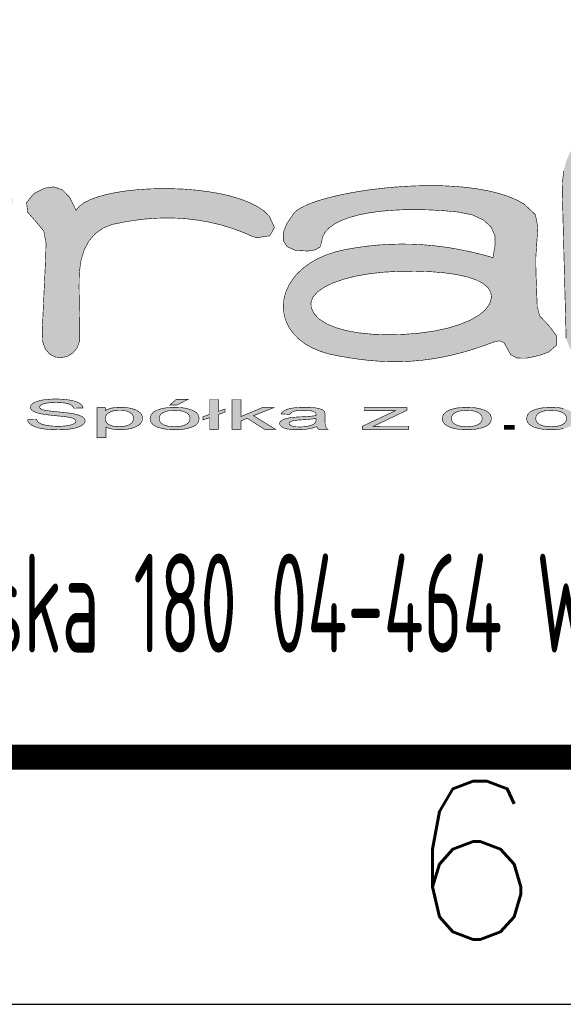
# Model space of a CAD drawing. Header units: millimetres. Extents: x 472 to 1299, y 510 to 798.
# Tile 53 of 69: x 1134 to 1145, y 511 to 531. Entities that reach past the tile are written whole.
import ezdxf
from ezdxf.enums import TextEntityAlignment as Align

# ---------------------------------------------------------------- set-up
doc = ezdxf.new("R2010")
doc.units = ezdxf.units.MM
doc.header["$LTSCALE"] = 4
for name, color, linetype in [('LOGO', 152, 'Continuous'), ('Ramka', 7, 'Continuous'), ('WARSTWA_1', 7, 'Continuous')]:
    doc.layers.add(name, color=color, linetype=linetype)
doc.styles.add('ADESK1', font='romans', dxfattribs={"bigfont": 'bigfont'})
doc.styles.add('ROMAND', font='romand')
doc.styles.get("Standard").update_dxf_attribs({"font": 'ISOCP.SHX'})

# ---------------------------------------------------------------- blocks, each defined once
blk = doc.blocks.new('LOGO')
at = {"layer": 'LOGO'}
h = blk.add_hatch(color=7, dxfattribs=at)
h.paths.add_polyline_path([(10.22, 5.846), (10.022, 5.995), (9.812, 6.126), (9.591, 6.239), (9.36, 6.336), (9.12, 6.416), (8.871, 6.479), (8.614, 6.526), (8.351, 6.556), (8.08, 6.569), (7.805, 6.567), (7.525, 6.548), (7.24, 6.513), (6.953, 6.463), (6.663, 6.397), (6.372, 6.315), (6.143, 6.233), (5.93, 6.134), (5.735, 6.021), (5.556, 5.894), (5.394, 5.755), (5.249, 5.606), (5.121, 5.447), (5.01, 5.28), (4.917, 5.107), (4.842, 4.929), (4.784, 4.747), (4.743, 4.563), (4.721, 4.378), (4.716, 4.193), (4.73, 4.01), (4.762, 3.831), (4.812, 3.656), (4.88, 3.487), (4.967, 3.325), (5.073, 3.173), (5.197, 3.03), (5.34, 2.899), (5.502, 2.781), (5.684, 2.678), (5.884, 2.59), (6.104, 2.519), (6.344, 2.467), (6.629, 2.42), (6.913, 2.384), (7.195, 2.361), (7.477, 2.35), (7.757, 2.352), (8.035, 2.367), (8.312, 2.397), (8.588, 2.44), (8.861, 2.499), (9.134, 2.574), (9.404, 2.664), (9.673, 2.771), (9.94, 2.894), (10.206, 3.035), (10.206, 1.984), (10.154, 1.599), (10.005, 1.343), (9.769, 1.205), (9.453, 1.175), (6.074, 1.147), (5.802, 1.111), (5.603, 1.018), (5.479, 0.888), (5.431, 0.738), (5.463, 0.588), (5.574, 0.456), (5.768, 0.362), (6.045, 0.323), (9.212, 0.323), (9.52, 0.348), (9.807, 0.398), (10.069, 0.475), (10.304, 0.58), (10.509, 0.714), (10.681, 0.879), (10.818, 1.075), (10.916, 1.305), (10.973, 1.57), (10.986, 1.871), (10.986, 5.321), (11.021, 5.53), (11.112, 5.721), (11.27, 5.889), (11.425, 6.043), (11.458, 6.218), (11.37, 6.414), (11.192, 6.645), (11.017, 6.759), (10.847, 6.765), (10.681, 6.669), (10.521, 6.479), (10.367, 6.202)])
h.paths.add_polyline_path([(9.857, 4.879), (9.989, 4.711), (10.069, 4.545), (10.094, 4.385), (10.06, 4.214), (9.968, 4.046), (9.82, 3.885), (9.62, 3.734), (9.369, 3.594), (9.07, 3.471), (8.725, 3.366), (8.335, 3.282), (7.905, 3.223), (7.543, 3.202), (7.199, 3.213), (6.876, 3.254), (6.58, 3.322), (6.313, 3.414), (6.079, 3.528), (5.884, 3.661), (5.731, 3.812), (5.624, 3.976), (5.567, 4.153), (5.564, 4.339), (5.617, 4.544), (5.718, 4.739), (5.862, 4.922), (6.048, 5.09), (6.272, 5.239), (6.531, 5.368), (6.822, 5.473), (7.142, 5.551), (7.489, 5.6), (7.858, 5.617), (8.229, 5.597), (8.578, 5.539), (8.902, 5.449), (9.196, 5.332), (9.456, 5.195), (9.678, 5.042)], flags=16)
h.paths.add_polyline_path([(13.289, 6.138), (13.168, 6.047), (13.09, 5.948), (12.93, 6.277), (12.74, 6.476), (12.52, 6.554), (12.275, 6.52), (12.004, 6.382), (11.812, 6.15), (11.841, 5.898), (12.04, 5.671), (12.255, 5.413), (12.315, 5.107), (12.304, 4.707), (12.216, 2.82), (12.226, 2.559), (12.295, 2.364), (12.409, 2.23), (12.552, 2.156), (12.709, 2.138), (12.866, 2.173), (13.007, 2.258), (13.117, 2.39), (13.182, 2.567), (13.187, 2.784), (13.169, 3.972), (13.174, 4.332), (13.218, 4.65), (13.301, 4.925), (13.424, 5.156), (13.586, 5.344), (13.789, 5.487), (14.034, 5.585), (14.306, 5.64), (14.581, 5.686), (14.857, 5.72), (15.136, 5.742), (15.416, 5.751), (15.698, 5.745), (15.982, 5.725), (16.268, 5.689), (16.555, 5.637), (16.845, 5.567), (17.136, 5.478), (17.428, 5.369), (17.529, 5.324), (17.63, 5.279), (17.757, 5.239), (18.096, 5.289), (18.217, 5.502), (18.084, 5.797), (17.946, 5.929), (17.773, 6.047), (17.567, 6.15), (17.334, 6.24), (17.077, 6.316), (16.801, 6.38), (16.509, 6.43), (16.206, 6.468), (15.895, 6.494), (15.581, 6.507), (15.268, 6.509), (14.96, 6.5), (14.662, 6.479), (14.376, 6.448), (14.108, 6.406), (13.861, 6.353), (13.639, 6.291), (13.447, 6.219)])
h.paths.add_polyline_path([(20.924, 5.919), (21.228, 5.947), (21.55, 5.963), (21.887, 5.967), (22.238, 5.958), (22.6, 5.937), (22.97, 5.903), (23.33, 5.829), (23.614, 5.699), (23.812, 5.518), (23.915, 5.291), (23.915, 5.023), (23.894, 4.916), (23.877, 4.818), (23.865, 4.725), (23.556, 4.81), (23.251, 4.883), (22.948, 4.944), (22.649, 4.994), (22.352, 5.031), (22.058, 5.057), (21.767, 5.072), (21.478, 5.075), (21.192, 5.068), (20.909, 5.051), (20.628, 5.023), (20.35, 4.985), (20.074, 4.938), (19.805, 4.877), (19.56, 4.797), (19.338, 4.699), (19.141, 4.587), (18.968, 4.461), (18.819, 4.323), (18.695, 4.177), (18.596, 4.022), (18.521, 3.863), (18.471, 3.699), (18.447, 3.534), (18.448, 3.37), (18.475, 3.208), (18.528, 3.05), (18.606, 2.899), (18.711, 2.756), (18.842, 2.623), (19, 2.502), (19.184, 2.395), (19.395, 2.305), (19.633, 2.232), (19.908, 2.177), (20.178, 2.13), (20.445, 2.092), (20.708, 2.063), (20.97, 2.044), (21.229, 2.035), (21.488, 2.036), (21.747, 2.047), (22.007, 2.069), (22.268, 2.103), (22.531, 2.147), (22.798, 2.204), (23.068, 2.272), (23.342, 2.353), (23.622, 2.446), (23.907, 2.552), (24.043, 2.575), (24.149, 2.525), (24.221, 2.394), (24.319, 2.218), (24.483, 2.127), (24.717, 2.126), (24.915, 2.162), (25.109, 2.213), (25.299, 2.282), (25.498, 2.455), (25.502, 2.71), (25.299, 2.978), (25.072, 3.214), (25.006, 3.457), (24.995, 3.745), (24.985, 4.032), (24.972, 4.366), (24.97, 4.73), (24.995, 5.108), (25.024, 5.517), (24.958, 5.837), (24.66, 6.116), (24.46, 6.223), (24.236, 6.314), (23.991, 6.391), (23.728, 6.454), (23.448, 6.504), (23.155, 6.542), (22.852, 6.568), (22.541, 6.583), (22.225, 6.587), (21.906, 6.581), (21.588, 6.567), (21.273, 6.544), (20.963, 6.513), (20.662, 6.476), (20.372, 6.432), (20.096, 6.382), (19.836, 6.327), (19.596, 6.268), (19.378, 6.205), (19.184, 6.14), (19.018, 6.072), (18.882, 6.002), (18.778, 5.931), (18.711, 5.86), (18.535, 5.603), (18.444, 5.366), (18.445, 5.163), (18.547, 5.007), (18.756, 4.913), (19.08, 4.895), (19.266, 4.924), (19.393, 4.997), (19.435, 5.122), (19.459, 5.258), (19.525, 5.382), (19.63, 5.495), (19.77, 5.595), (19.944, 5.684), (20.149, 5.761), (20.382, 5.826), (20.642, 5.878)])
h.paths.add_polyline_path([(21.038, 4.349), (21.447, 4.371), (21.856, 4.374), (22.238, 4.362), (22.589, 4.334), (22.905, 4.29), (23.181, 4.23), (23.413, 4.154), (23.598, 4.062), (23.73, 3.954), (23.807, 3.829), (23.823, 3.687), (23.774, 3.525), (23.662, 3.372), (23.493, 3.232), (23.271, 3.106), (23.001, 2.995), (22.689, 2.901), (22.339, 2.826), (21.956, 2.772), (21.545, 2.74), (21.133, 2.731), (20.749, 2.745), (20.396, 2.78), (20.079, 2.837), (19.801, 2.915), (19.566, 3.013), (19.38, 3.131), (19.246, 3.268), (19.168, 3.424), (19.159, 3.57), (19.215, 3.709), (19.332, 3.84), (19.504, 3.96), (19.727, 4.069), (19.997, 4.164), (20.308, 4.244), (20.657, 4.306)], flags=16)
h.paths.add_polyline_path([(26.433, 8.042), (26.186, 7.859), (25.995, 7.66), (25.853, 7.445), (25.755, 7.214), (25.693, 6.968), (25.661, 6.706), (25.654, 6.428), (25.753, 2.637), (25.86, 2.364), (26.084, 2.256), (26.324, 2.321), (26.478, 2.566), (26.541, 2.88), (26.584, 3.201), (26.61, 3.525), (26.624, 3.853), (26.63, 4.18), (26.632, 4.506), (30.126, 4.426), (30.412, 4.454), (30.596, 4.544), (30.688, 4.675), (30.696, 4.826), (30.631, 4.973), (30.501, 5.096), (30.316, 5.172), (30.084, 5.179), (29.888, 5.158), (29.673, 5.141), (29.439, 5.129), (29.186, 5.122), (28.916, 5.12), (28.63, 5.121), (28.327, 5.126), (28.009, 5.136), (27.677, 5.149), (27.331, 5.165), (26.972, 5.185), (26.6, 5.207), (26.57, 5.534), (26.562, 5.836), (26.575, 6.114), (26.609, 6.37), (26.665, 6.603), (26.742, 6.816), (26.841, 7.009), (26.962, 7.184), (27.104, 7.34), (27.269, 7.479), (27.455, 7.603), (27.664, 7.711), (27.895, 7.805), (28.149, 7.887), (28.425, 7.956), (28.723, 8.013), (29.077, 8.06), (29.415, 8.08), (29.734, 8.073), (30.033, 8.039), (30.308, 7.979), (30.557, 7.892), (30.779, 7.779), (30.97, 7.639), (31.129, 7.472), (31.252, 7.279), (31.339, 7.058), (31.387, 6.87), (31.432, 6.697), (31.489, 6.556), (31.616, 6.41), (31.788, 6.339), (31.985, 6.336), (32.187, 6.394), (32.372, 6.505), (32.521, 6.662), (32.612, 6.857), (32.625, 7.085), (32.54, 7.337), (32.41, 7.532), (32.268, 7.712), (32.113, 7.877), (31.948, 8.027), (31.772, 8.162), (31.586, 8.284), (31.39, 8.391), (31.184, 8.485), (30.97, 8.565), (30.748, 8.632), (30.518, 8.685), (30.28, 8.727), (30.035, 8.755), (29.784, 8.771), (29.528, 8.776), (29.265, 8.768), (28.998, 8.749), (28.727, 8.718), (28.451, 8.677), (28.172, 8.624), (27.89, 8.561), (27.606, 8.488), (27.32, 8.405), (27.032, 8.311), (26.743, 8.208)])
h.paths.add_polyline_path([(34.499, 6.069), (34.443, 6.278), (34.294, 6.426), (34.086, 6.483), (33.877, 6.426), (33.729, 6.278), (33.672, 6.069), (33.672, 2.711), (33.729, 2.502), (33.877, 2.354), (34.086, 2.297), (34.294, 2.354), (34.443, 2.502), (34.499, 2.711)])
h.paths.add_polyline_path([(35.444, 2.699), (35.445, 2.698), (36.267, 2.698), (36.286, 3.062), (36.291, 3.421), (36.284, 3.774), (36.322, 4.042), (36.445, 4.126), (36.628, 4.083), (36.847, 3.972), (37.078, 3.851), (37.343, 3.736), (37.609, 3.617), (37.877, 3.497), (38.144, 3.375), (38.412, 3.253), (38.68, 3.133), (38.946, 3.014), (39.211, 2.899), (39.475, 2.788), (39.736, 2.682), (39.994, 2.582), (40.25, 2.49), (40.621, 2.377), (40.958, 2.312), (41.265, 2.293), (41.545, 2.32), (41.734, 2.411), (41.788, 2.576), (41.593, 2.778), (41.495, 2.832), (41.322, 2.902), (41.087, 2.985), (40.804, 3.079), (40.486, 3.183), (40.148, 3.294), (39.802, 3.411), (39.463, 3.531), (39.143, 3.653), (38.857, 3.774), (39.147, 3.788), (39.443, 3.817), (39.743, 3.86), (40.048, 3.918), (40.358, 3.991), (40.672, 4.079), (40.992, 4.182), (41.317, 4.3), (41.539, 4.436), (41.692, 4.609), (41.78, 4.809), (41.81, 5.027), (41.787, 5.252), (41.716, 5.476), (41.602, 5.688), (41.452, 5.88), (41.269, 6.042), (41.061, 6.164), (40.853, 6.247), (40.621, 6.32), (40.368, 6.383), (40.098, 6.436), (39.813, 6.48), (39.518, 6.513), (39.215, 6.536), (38.908, 6.549), (38.6, 6.551), (38.294, 6.543), (37.993, 6.525), (37.7, 6.496), (37.42, 6.456), (37.155, 6.406), (36.908, 6.345), (36.682, 6.273), (36.482, 6.189), (36.31, 6.095), (36.352, 9.169), (36.326, 9.439), (36.217, 9.652), (36.005, 9.757), (35.784, 9.708), (35.65, 9.515), (35.595, 9.206)])
h.paths.add_polyline_path([(36.647, 4.957), (36.615, 5.087), (36.655, 5.225), (36.762, 5.363), (36.928, 5.495), (37.148, 5.616), (37.414, 5.723), (37.721, 5.811), (38.061, 5.875), (38.428, 5.911), (38.815, 5.914), (39.248, 5.884), (39.649, 5.831), (40.01, 5.757), (40.325, 5.665), (40.583, 5.556), (40.778, 5.433), (40.901, 5.298), (40.943, 5.153), (40.901, 5.01), (40.779, 4.879), (40.586, 4.764), (40.329, 4.665), (40.015, 4.584), (39.653, 4.524), (39.251, 4.485), (38.815, 4.471), (38.424, 4.477), (38.053, 4.5), (37.709, 4.537), (37.4, 4.59), (37.132, 4.659), (36.913, 4.743), (36.749, 4.843)], flags=16)
h.paths.add_polyline_path([(36.063, 2.343), (36.211, 2.49), (36.267, 2.697), (35.445, 2.697), (35.501, 2.49), (35.649, 2.343), (35.856, 2.286)])
h.paths.add_polyline_path([(43.095, 2.997), (43.307, 2.857), (43.538, 2.728), (43.786, 2.611), (44.05, 2.508), (44.329, 2.418), (44.621, 2.343), (44.926, 2.283), (45.241, 2.239), (45.566, 2.212), (45.899, 2.203), (46.232, 2.212), (46.557, 2.239), (46.872, 2.283), (47.177, 2.343), (47.469, 2.418), (47.748, 2.508), (48.012, 2.611), (48.26, 2.728), (48.491, 2.857), (48.703, 2.997), (48.895, 3.147), (49.065, 3.307), (49.213, 3.477), (49.337, 3.654), (49.436, 3.839), (49.508, 4.031), (49.552, 4.228), (49.567, 4.43), (49.552, 4.632), (49.508, 4.829), (49.436, 5.021), (49.337, 5.206), (49.213, 5.383), (49.065, 5.552), (48.895, 5.713), (48.703, 5.863), (48.491, 6.003), (48.26, 6.132), (48.012, 6.249), (47.748, 6.352), (47.469, 6.442), (47.177, 6.517), (46.872, 6.577), (46.557, 6.621), (46.232, 6.648), (45.899, 6.657), (45.566, 6.648), (45.241, 6.621), (44.926, 6.577), (44.621, 6.517), (44.329, 6.442), (44.05, 6.352), (43.786, 6.249), (43.538, 6.132), (43.307, 6.003), (43.095, 5.863), (42.903, 5.713), (42.733, 5.552), (42.585, 5.383), (42.461, 5.206), (42.362, 5.021), (42.29, 4.829), (42.246, 4.632), (42.231, 4.43), (42.246, 4.228), (42.29, 4.031), (42.362, 3.839), (42.461, 3.654), (42.585, 3.477), (42.733, 3.307), (42.903, 3.147)])
h.paths.add_polyline_path([(43.514, 3.601), (43.335, 3.752), (43.191, 3.914), (43.085, 4.085), (43.019, 4.265), (42.997, 4.452), (43.019, 4.638), (43.085, 4.818), (43.191, 4.989), (43.335, 5.151), (43.514, 5.302), (43.725, 5.44), (43.966, 5.565), (44.234, 5.674), (44.525, 5.767), (44.838, 5.841), (45.17, 5.896), (45.517, 5.93), (45.877, 5.942), (46.238, 5.93), (46.585, 5.896), (46.917, 5.841), (47.23, 5.767), (47.521, 5.674), (47.789, 5.565), (48.03, 5.44), (48.241, 5.302), (48.42, 5.151), (48.564, 4.989), (48.67, 4.818), (48.735, 4.638), (48.758, 4.452), (48.735, 4.265), (48.67, 4.085), (48.564, 3.914), (48.42, 3.752), (48.241, 3.601), (48.03, 3.463), (47.789, 3.338), (47.521, 3.229), (47.23, 3.137), (46.917, 3.062), (46.585, 3.007), (46.238, 2.973), (45.877, 2.962), (45.517, 2.973), (45.17, 3.007), (44.838, 3.062), (44.525, 3.137), (44.234, 3.229), (43.966, 3.338), (43.725, 3.463)], flags=16)
h = blk.add_hatch(color=7, dxfattribs=at)
h.paths.add_polyline_path([(11.989, 0.966), (11.945, 0.931), (11.918, 0.895), (11.909, 0.857), (11.917, 0.823), (11.938, 0.791), (11.975, 0.761), (12.026, 0.734), (12.093, 0.71), (12.174, 0.689), (12.261, 0.674), (12.381, 0.658), (12.535, 0.641), (12.687, 0.626), (12.798, 0.613), (12.868, 0.604), (12.939, 0.591), (13.022, 0.568), (13.094, 0.52), (13.079, 0.46), (13.019, 0.418), (12.939, 0.395), (12.873, 0.382), (12.797, 0.372), (12.714, 0.366), (12.623, 0.365), (12.521, 0.367), (12.425, 0.375), (12.336, 0.387), (12.259, 0.404), (12.166, 0.434), (12.095, 0.488), (12.071, 0.542), (11.838, 0.534), (11.851, 0.484), (11.886, 0.438), (11.94, 0.395), (12.014, 0.358), (12.104, 0.327), (12.21, 0.304), (12.333, 0.287), (12.475, 0.276), (12.635, 0.273), (12.764, 0.276), (12.884, 0.287), (12.995, 0.303), (13.094, 0.326), (13.175, 0.354), (13.241, 0.388), (13.288, 0.425), (13.317, 0.463), (13.326, 0.504), (13.318, 0.543), (13.292, 0.58), (13.249, 0.613), (13.187, 0.643), (13.107, 0.669), (13.007, 0.692), (12.911, 0.706), (12.773, 0.723), (12.593, 0.741), (12.418, 0.759), (12.294, 0.777), (12.194, 0.802), (12.142, 0.85), (12.165, 0.909), (12.25, 0.945), (12.332, 0.964), (12.442, 0.975), (12.578, 0.979), (12.71, 0.975), (12.818, 0.963), (12.903, 0.942), (12.998, 0.899), (13.033, 0.832), (13.27, 0.839), (13.257, 0.883), (13.226, 0.923), (13.178, 0.96), (13.113, 0.993), (13.032, 1.02), (12.934, 1.041), (12.823, 1.057), (12.7, 1.066), (12.567, 1.069), (12.445, 1.066), (12.331, 1.057), (12.224, 1.043), (12.13, 1.023), (12.051, 0.997)])
h.paths.add_polyline_path([(13.865, 0.344), (13.907, 0.325), (13.957, 0.308), (14.014, 0.294), (14.078, 0.283), (14.146, 0.276), (14.22, 0.274), (14.323, 0.278), (14.423, 0.29), (14.519, 0.31), (14.607, 0.338), (14.679, 0.373), (14.736, 0.415), (14.778, 0.463), (14.803, 0.514), (14.811, 0.569), (14.804, 0.621), (14.781, 0.67), (14.743, 0.716), (14.691, 0.757), (14.624, 0.792), (14.543, 0.82), (14.45, 0.84), (14.348, 0.852), (14.237, 0.856), (14.153, 0.854), (14.078, 0.847), (14.011, 0.835), (13.951, 0.819), (13.896, 0.797), (13.844, 0.771), (13.844, 0.844), (13.635, 0.844), (13.635, 0.073), (13.865, 0.073)])
h.paths.add_polyline_path([(13.89, 0.443), (13.855, 0.496), (13.843, 0.562), (13.855, 0.628), (13.893, 0.683), (13.956, 0.726), (14.035, 0.757), (14.121, 0.776), (14.216, 0.782), (14.309, 0.777), (14.394, 0.759), (14.47, 0.729), (14.529, 0.688), (14.565, 0.635), (14.576, 0.57), (14.564, 0.502), (14.528, 0.447), (14.467, 0.405), (14.39, 0.375), (14.302, 0.357), (14.205, 0.351), (14.11, 0.357), (14.024, 0.374), (13.949, 0.403)], flags=16)
h.paths.add_polyline_path([(16.094, 0.781), (15.965, 0.823), (15.812, 0.848), (15.637, 0.856), (15.478, 0.85), (15.336, 0.829), (15.212, 0.794), (15.095, 0.736), (15.026, 0.659), (15.002, 0.565), (15.022, 0.478), (15.08, 0.406), (15.178, 0.349), (15.307, 0.307), (15.46, 0.282), (15.637, 0.274), (15.753, 0.277), (15.862, 0.289), (15.965, 0.308), (16.057, 0.334), (16.133, 0.365), (16.193, 0.404), (16.237, 0.45), (16.263, 0.506), (16.271, 0.573), (16.252, 0.655), (16.193, 0.724)])
h.paths.add_polyline_path([(16.023, 0.632), (16.035, 0.568), (16.023, 0.501), (15.985, 0.447), (15.922, 0.405), (15.84, 0.375), (15.745, 0.357), (15.637, 0.351), (15.529, 0.357), (15.434, 0.375), (15.352, 0.405), (15.289, 0.446), (15.251, 0.5), (15.238, 0.565), (15.251, 0.63), (15.289, 0.684), (15.352, 0.725), (15.434, 0.755), (15.529, 0.772), (15.637, 0.778), (15.744, 0.772), (15.839, 0.754), (15.921, 0.725), (15.985, 0.684)], flags=16)
h.paths.add_polyline_path([(16.538, 0.671), (16.372, 0.613), (16.372, 0.53), (16.538, 0.588), (16.538, 0.286), (16.766, 0.286), (16.766, 0.668), (16.939, 0.728), (16.939, 0.811), (16.766, 0.75), (16.766, 1.056), (16.538, 1.056)])
h.paths.add_polyline_path([(17.352, 0.617), (17.352, 1.056), (17.122, 1.056), (17.122, 0.286), (17.352, 0.286), (17.352, 0.507), (17.514, 0.571), (17.962, 0.286), (18.245, 0.286), (17.675, 0.637), (18.192, 0.844), (17.895, 0.844)])
h.paths.add_polyline_path([(19.524, 0.52), (19.524, 0.646), (19.523, 0.684), (19.519, 0.713), (19.513, 0.733), (19.496, 0.757), (19.472, 0.779), (19.441, 0.797), (19.401, 0.813), (19.348, 0.827), (19.282, 0.84), (19.202, 0.849), (19.108, 0.855), (19, 0.856), (18.888, 0.854), (18.786, 0.848), (18.693, 0.837), (18.611, 0.822), (18.543, 0.803), (18.49, 0.78), (18.447, 0.754), (18.414, 0.722), (18.389, 0.685), (18.613, 0.672), (18.657, 0.726), (18.727, 0.755), (18.788, 0.768), (18.868, 0.776), (18.967, 0.778), (19.073, 0.775), (19.16, 0.764), (19.254, 0.739), (19.295, 0.689), (19.292, 0.64), (19.188, 0.628), (19.052, 0.617), (18.882, 0.608), (18.799, 0.603), (18.731, 0.598), (18.679, 0.593), (18.619, 0.585), (18.564, 0.575), (18.513, 0.562), (18.467, 0.547), (18.428, 0.529), (18.395, 0.508), (18.369, 0.485), (18.354, 0.46), (18.349, 0.433), (18.363, 0.389), (18.403, 0.351), (18.469, 0.318), (18.561, 0.294), (18.675, 0.279), (18.812, 0.274), (18.901, 0.276), (18.985, 0.282), (19.066, 0.292), (19.145, 0.307), (19.227, 0.328), (19.311, 0.355), (19.321, 0.33), (19.336, 0.307), (19.357, 0.286), (19.59, 0.286), (19.542, 0.342), (19.531, 0.387), (19.526, 0.443)])
h.paths.add_polyline_path([(19.103, 0.372), (19.031, 0.358), (18.952, 0.35), (18.867, 0.348), (18.785, 0.35), (18.685, 0.363), (18.606, 0.4), (18.589, 0.451), (18.636, 0.488), (18.696, 0.509), (18.765, 0.518), (18.832, 0.525), (18.917, 0.53), (19.07, 0.541), (19.195, 0.553), (19.292, 0.566), (19.292, 0.504), (19.27, 0.447), (19.197, 0.398)], flags=16)
h.paths.add_polyline_path([(21.643, 0.781), (21.643, 0.844), (20.535, 0.844), (20.535, 0.767), (21.088, 0.767), (21.167, 0.768), (21.253, 0.769), (21.347, 0.77), (20.485, 0.363), (20.485, 0.286), (21.684, 0.286), (21.684, 0.368), (21.058, 0.368), (20.965, 0.367), (20.869, 0.365), (20.768, 0.363), (20.909, 0.427)])
h.paths.add_polyline_path([(22.552, 0.565), (22.572, 0.478), (22.63, 0.406), (22.728, 0.349), (22.857, 0.307), (23.01, 0.282), (23.187, 0.274), (23.303, 0.277), (23.412, 0.289), (23.515, 0.308), (23.607, 0.334), (23.683, 0.365), (23.743, 0.404), (23.786, 0.45), (23.813, 0.506), (23.821, 0.573), (23.802, 0.655), (23.743, 0.724), (23.644, 0.781), (23.515, 0.823), (23.362, 0.848), (23.187, 0.856), (23.028, 0.85), (22.886, 0.829), (22.762, 0.794), (22.645, 0.736), (22.575, 0.659)])
h.paths.add_polyline_path([(22.788, 0.565), (22.801, 0.63), (22.839, 0.684), (22.902, 0.725), (22.984, 0.755), (23.079, 0.772), (23.187, 0.778), (23.294, 0.772), (23.389, 0.754), (23.471, 0.725), (23.535, 0.684), (23.573, 0.632), (23.585, 0.568), (23.573, 0.501), (23.535, 0.447), (23.472, 0.405), (23.39, 0.375), (23.295, 0.357), (23.187, 0.351), (23.079, 0.357), (22.984, 0.375), (22.902, 0.405), (22.839, 0.446), (22.801, 0.5)], flags=16)
h.paths.add_polyline_path([(24.731, 0.565), (24.75, 0.478), (24.809, 0.406), (24.906, 0.349), (25.035, 0.307), (25.189, 0.282), (25.366, 0.274), (25.481, 0.277), (25.59, 0.289), (25.693, 0.308), (25.785, 0.334), (25.861, 0.365), (25.922, 0.404), (25.965, 0.45), (25.991, 0.506), (26, 0.573), (25.98, 0.655), (25.921, 0.724), (25.823, 0.781), (25.693, 0.823), (25.541, 0.848), (25.366, 0.856), (25.207, 0.85), (25.065, 0.829), (24.94, 0.794), (24.824, 0.736), (24.754, 0.659)])
h.paths.add_polyline_path([(24.967, 0.565), (24.979, 0.63), (25.017, 0.684), (25.08, 0.725), (25.163, 0.755), (25.258, 0.772), (25.366, 0.778), (25.473, 0.772), (25.568, 0.754), (25.65, 0.725), (25.713, 0.684), (25.751, 0.632), (25.764, 0.568), (25.751, 0.501), (25.714, 0.447), (25.651, 0.405), (25.569, 0.375), (25.474, 0.357), (25.366, 0.351), (25.258, 0.357), (25.163, 0.375), (25.08, 0.405), (25.017, 0.446), (24.979, 0.5)], flags=16)
at = {"layer": 'WARSTWA_1', "color": 39, "linetype": 'Continuous', "const_width": 0.015}
for points in [[(25.753, 2.637), (25.654, 6.428), (25.661, 6.706), (25.693, 6.968)], [(25.753, 2.637), (25.654, 6.428), (25.661, 6.706), (25.693, 6.968)], [(25.693, 0.308), (25.59, 0.289), (25.481, 0.277), (25.366, 0.274), (25.189, 0.282), (25.035, 0.307), (24.906, 0.349), (24.809, 0.406), (24.75, 0.478), (24.731, 0.565), (24.754, 0.659), (24.824, 0.736), (24.94, 0.794), (25.065, 0.829), (25.207, 0.85), (25.366, 0.856), (25.541, 0.848), (25.693, 0.823)]]:
    blk.add_lwpolyline(points, dxfattribs=at)
for points in [[(12.004, 6.382), (12.275, 6.52), (12.52, 6.554), (12.74, 6.476), (12.93, 6.277), (13.09, 5.948), (13.168, 6.047), (13.289, 6.138), (13.447, 6.219), (13.639, 6.291), (13.861, 6.353), (14.108, 6.406), (14.376, 6.448), (14.662, 6.479), (14.96, 6.5), (15.268, 6.509), (15.581, 6.507), (15.895, 6.494), (16.206, 6.468), (16.509, 6.43), (16.801, 6.38), (17.077, 6.316), (17.334, 6.24), (17.567, 6.15), (17.773, 6.047), (17.946, 5.929), (18.084, 5.797), (18.084, 5.797), (18.217, 5.502), (18.096, 5.289), (17.757, 5.239), (17.63, 5.279), (17.529, 5.324), (17.428, 5.369), (17.136, 5.478), (16.845, 5.567), (16.555, 5.637), (16.268, 5.689), (15.982, 5.725), (15.698, 5.745), (15.416, 5.751), (15.136, 5.742), (14.857, 5.72), (14.581, 5.686), (14.306, 5.64), (14.034, 5.585), (13.789, 5.487), (13.586, 5.344), (13.424, 5.156), (13.301, 4.925), (13.218, 4.65), (13.174, 4.332), (13.169, 3.972), (13.169, 3.972), (13.187, 2.784), (13.182, 2.567), (13.117, 2.39), (13.007, 2.258), (12.866, 2.173), (12.709, 2.138), (12.552, 2.156), (12.409, 2.23), (12.295, 2.364), (12.226, 2.559), (12.216, 2.82), (12.216, 2.82), (12.304, 4.707), (12.315, 5.107), (12.255, 5.413), (12.04, 5.671), (11.841, 5.898), (11.812, 6.15)], [(12.004, 6.382), (12.275, 6.52), (12.52, 6.554), (12.74, 6.476), (12.93, 6.277), (13.09, 5.948), (13.168, 6.047), (13.289, 6.138), (13.447, 6.219), (13.639, 6.291), (13.861, 6.353), (14.108, 6.406), (14.376, 6.448), (14.662, 6.479), (14.96, 6.5), (15.268, 6.509), (15.581, 6.507), (15.895, 6.494), (16.206, 6.468), (16.509, 6.43), (16.801, 6.38), (17.077, 6.316), (17.334, 6.24), (17.567, 6.15), (17.773, 6.047), (17.946, 5.929), (18.084, 5.797), (18.084, 5.797), (18.217, 5.502), (18.096, 5.289), (17.757, 5.239), (17.63, 5.279), (17.529, 5.324), (17.428, 5.369), (17.136, 5.478), (16.845, 5.567), (16.555, 5.637), (16.268, 5.689), (15.982, 5.725), (15.698, 5.745), (15.416, 5.751), (15.136, 5.742), (14.857, 5.72), (14.581, 5.686), (14.306, 5.64), (14.034, 5.585), (13.789, 5.487), (13.586, 5.344), (13.424, 5.156), (13.301, 4.925), (13.218, 4.65), (13.174, 4.332), (13.169, 3.972), (13.169, 3.972), (13.187, 2.784), (13.182, 2.567), (13.117, 2.39), (13.007, 2.258), (12.866, 2.173), (12.709, 2.138), (12.552, 2.156), (12.409, 2.23), (12.295, 2.364), (12.226, 2.559), (12.216, 2.82), (12.216, 2.82), (12.304, 4.707), (12.315, 5.107), (12.255, 5.413), (12.04, 5.671), (11.841, 5.898), (11.812, 6.15)], [(19.08, 4.895), (18.756, 4.913), (18.547, 5.007), (18.445, 5.163), (18.444, 5.366), (18.535, 5.603), (18.711, 5.86), (18.778, 5.931), (18.882, 6.002), (19.018, 6.072), (19.184, 6.14), (19.378, 6.205), (19.596, 6.268), (19.836, 6.327), (20.096, 6.382), (20.372, 6.432), (20.662, 6.476), (20.963, 6.513), (21.273, 6.544), (21.588, 6.567), (21.906, 6.581), (22.225, 6.587), (22.541, 6.583), (22.852, 6.568), (23.155, 6.542), (23.448, 6.504), (23.728, 6.454), (23.991, 6.391), (24.236, 6.314), (24.46, 6.223), (24.66, 6.116), (24.66, 6.116), (24.958, 5.837), (25.024, 5.517), (24.995, 5.108), (24.97, 4.73), (24.972, 4.366), (24.985, 4.032), (24.995, 3.745), (25.006, 3.457), (25.072, 3.214), (25.299, 2.978), (25.502, 2.71), (25.498, 2.455), (25.299, 2.282), (25.109, 2.213), (24.915, 2.162), (24.717, 2.126), (24.483, 2.127), (24.319, 2.218), (24.221, 2.394), (24.149, 2.525), (24.043, 2.575), (23.907, 2.552), (23.622, 2.446), (23.342, 2.353), (23.068, 2.272), (22.798, 2.204), (22.531, 2.147), (22.268, 2.103), (22.007, 2.069), (21.747, 2.047), (21.488, 2.036), (21.229, 2.035), (20.97, 2.044), (20.708, 2.063), (20.445, 2.092), (20.178, 2.13), (19.908, 2.177), (19.633, 2.232), (19.395, 2.305), (19.184, 2.395), (19, 2.502), (18.842, 2.623), (18.711, 2.756), (18.606, 2.899), (18.528, 3.05), (18.475, 3.208), (18.448, 3.37), (18.447, 3.534), (18.471, 3.699), (18.521, 3.863), (18.596, 4.022), (18.695, 4.177), (18.819, 4.323), (18.968, 4.461), (19.141, 4.587), (19.338, 4.699), (19.56, 4.797), (19.805, 4.877), (20.074, 4.938), (20.074, 4.938), (20.35, 4.985), (20.628, 5.023), (20.909, 5.051), (21.192, 5.068), (21.478, 5.075), (21.767, 5.072), (22.058, 5.057), (22.352, 5.031), (22.649, 4.994), (22.948, 4.944), (23.251, 4.883), (23.556, 4.81), (23.865, 4.725), (23.877, 4.818), (23.894, 4.916), (23.915, 5.023), (23.915, 5.291), (23.812, 5.518), (23.614, 5.699), (23.33, 5.829), (22.97, 5.903), (22.6, 5.937), (22.238, 5.958), (21.887, 5.967), (21.55, 5.963), (21.228, 5.947), (20.924, 5.919), (20.642, 5.878), (20.382, 5.826), (20.149, 5.761), (19.944, 5.684), (19.77, 5.595), (19.63, 5.495), (19.525, 5.382), (19.459, 5.258), (19.435, 5.122), (19.393, 4.997), (19.266, 4.924)], [(19.08, 4.895), (18.756, 4.913), (18.547, 5.007), (18.445, 5.163), (18.444, 5.366), (18.535, 5.603), (18.711, 5.86), (18.778, 5.931), (18.882, 6.002), (19.018, 6.072), (19.184, 6.14), (19.378, 6.205), (19.596, 6.268), (19.836, 6.327), (20.096, 6.382), (20.372, 6.432), (20.662, 6.476), (20.963, 6.513), (21.273, 6.544), (21.588, 6.567), (21.906, 6.581), (22.225, 6.587), (22.541, 6.583), (22.852, 6.568), (23.155, 6.542), (23.448, 6.504), (23.728, 6.454), (23.991, 6.391), (24.236, 6.314), (24.46, 6.223), (24.66, 6.116), (24.66, 6.116), (24.958, 5.837), (25.024, 5.517), (24.995, 5.108), (24.97, 4.73), (24.972, 4.366), (24.985, 4.032), (24.995, 3.745), (25.006, 3.457), (25.072, 3.214), (25.299, 2.978), (25.502, 2.71), (25.498, 2.455), (25.299, 2.282), (25.109, 2.213), (24.915, 2.162), (24.717, 2.126), (24.483, 2.127), (24.319, 2.218), (24.221, 2.394), (24.149, 2.525), (24.043, 2.575), (23.907, 2.552), (23.622, 2.446), (23.342, 2.353), (23.068, 2.272), (22.798, 2.204), (22.531, 2.147), (22.268, 2.103), (22.007, 2.069), (21.747, 2.047), (21.488, 2.036), (21.229, 2.035), (20.97, 2.044), (20.708, 2.063), (20.445, 2.092), (20.178, 2.13), (19.908, 2.177), (19.633, 2.232), (19.395, 2.305), (19.184, 2.395), (19, 2.502), (18.842, 2.623), (18.711, 2.756), (18.606, 2.899), (18.528, 3.05), (18.475, 3.208), (18.448, 3.37), (18.447, 3.534), (18.471, 3.699), (18.521, 3.863), (18.596, 4.022), (18.695, 4.177), (18.819, 4.323), (18.968, 4.461), (19.141, 4.587), (19.338, 4.699), (19.56, 4.797), (19.805, 4.877), (20.074, 4.938), (20.074, 4.938), (20.35, 4.985), (20.628, 5.023), (20.909, 5.051), (21.192, 5.068), (21.478, 5.075), (21.767, 5.072), (22.058, 5.057), (22.352, 5.031), (22.649, 4.994), (22.948, 4.944), (23.251, 4.883), (23.556, 4.81), (23.865, 4.725), (23.877, 4.818), (23.894, 4.916), (23.915, 5.023), (23.915, 5.291), (23.812, 5.518), (23.614, 5.699), (23.33, 5.829), (22.97, 5.903), (22.6, 5.937), (22.238, 5.958), (21.887, 5.967), (21.55, 5.963), (21.228, 5.947), (20.924, 5.919), (20.642, 5.878), (20.382, 5.826), (20.149, 5.761), (19.944, 5.684), (19.77, 5.595), (19.63, 5.495), (19.525, 5.382), (19.459, 5.258), (19.435, 5.122), (19.393, 4.997), (19.266, 4.924)], [(21.545, 2.74), (21.956, 2.772), (22.339, 2.826), (22.689, 2.901), (23.001, 2.995), (23.271, 3.106), (23.493, 3.232), (23.662, 3.372), (23.774, 3.525), (23.823, 3.687), (23.823, 3.687), (23.807, 3.829), (23.73, 3.954), (23.598, 4.062), (23.413, 4.154), (23.181, 4.23), (22.905, 4.29), (22.589, 4.334), (22.238, 4.362), (21.856, 4.374), (21.447, 4.371), (21.038, 4.349), (20.657, 4.306), (20.308, 4.244), (19.997, 4.164), (19.727, 4.069), (19.504, 3.96), (19.332, 3.84), (19.215, 3.709), (19.159, 3.57), (19.168, 3.424), (19.246, 3.268), (19.38, 3.131), (19.566, 3.013), (19.801, 2.915), (20.079, 2.837), (20.396, 2.78), (20.749, 2.745), (21.133, 2.731)], [(21.545, 2.74), (21.956, 2.772), (22.339, 2.826), (22.689, 2.901), (23.001, 2.995), (23.271, 3.106), (23.493, 3.232), (23.662, 3.372), (23.774, 3.525), (23.823, 3.687), (23.823, 3.687), (23.807, 3.829), (23.73, 3.954), (23.598, 4.062), (23.413, 4.154), (23.181, 4.23), (22.905, 4.29), (22.589, 4.334), (22.238, 4.362), (21.856, 4.374), (21.447, 4.371), (21.038, 4.349), (20.657, 4.306), (20.308, 4.244), (19.997, 4.164), (19.727, 4.069), (19.504, 3.96), (19.332, 3.84), (19.215, 3.709), (19.159, 3.57), (19.168, 3.424), (19.246, 3.268), (19.38, 3.131), (19.566, 3.013), (19.801, 2.915), (20.079, 2.837), (20.396, 2.78), (20.749, 2.745), (21.133, 2.731)], [(11.838, 0.534), (12.071, 0.542), (12.087, 0.506), (12.113, 0.474), (12.148, 0.447), (12.196, 0.424), (12.259, 0.404), (12.336, 0.387), (12.425, 0.375), (12.521, 0.367), (12.623, 0.365), (12.714, 0.366), (12.797, 0.372), (12.873, 0.382), (12.939, 0.395), (12.993, 0.411), (13.035, 0.429), (13.064, 0.45), (13.082, 0.472), (13.088, 0.495), (13.082, 0.518), (13.065, 0.539), (13.037, 0.558), (12.995, 0.576), (12.939, 0.591), (12.868, 0.604), (12.798, 0.613), (12.687, 0.626), (12.535, 0.641), (12.381, 0.658), (12.261, 0.674), (12.174, 0.689), (12.093, 0.71), (12.026, 0.734), (11.975, 0.761), (11.938, 0.791), (11.917, 0.823), (11.909, 0.857), (11.918, 0.895), (11.945, 0.931), (11.989, 0.966), (12.051, 0.997), (12.13, 1.023), (12.224, 1.043), (12.331, 1.057), (12.445, 1.066), (12.567, 1.069), (12.7, 1.066), (12.823, 1.057), (12.934, 1.041), (13.032, 1.02), (13.113, 0.993), (13.178, 0.96), (13.226, 0.923), (13.257, 0.883), (13.27, 0.839), (13.033, 0.832), (13.01, 0.876), (12.967, 0.913), (12.903, 0.942), (12.818, 0.963), (12.71, 0.975), (12.578, 0.979), (12.442, 0.975), (12.332, 0.964), (12.25, 0.945), (12.193, 0.921), (12.159, 0.894), (12.148, 0.864), (12.156, 0.838), (12.18, 0.815), (12.22, 0.796), (12.294, 0.777), (12.418, 0.759), (12.593, 0.741), (12.773, 0.723), (12.911, 0.706), (13.007, 0.692), (13.107, 0.669), (13.187, 0.643), (13.249, 0.613), (13.292, 0.58), (13.318, 0.543), (13.326, 0.504), (13.317, 0.463), (13.288, 0.425), (13.241, 0.388), (13.175, 0.354), (13.094, 0.326), (12.995, 0.303), (12.884, 0.287), (12.764, 0.276), (12.635, 0.273), (12.475, 0.276), (12.333, 0.287), (12.21, 0.304), (12.104, 0.327), (12.014, 0.358), (11.94, 0.395), (11.886, 0.438), (11.851, 0.484)], [(15.51, 0.913), (15.68, 1.06), (15.981, 1.06), (15.7, 0.913)], [(16.538, 0.588), (16.372, 0.53), (16.372, 0.613), (16.538, 0.671), (16.538, 1.056), (16.766, 1.056), (16.766, 0.75), (16.939, 0.811), (16.939, 0.728), (16.766, 0.668), (16.766, 0.286), (16.538, 0.286)], [(17.122, 0.286), (17.122, 1.056), (17.352, 1.056), (17.352, 0.617), (17.895, 0.844), (18.192, 0.844), (17.675, 0.637), (18.245, 0.286), (17.962, 0.286), (17.514, 0.571), (17.352, 0.507), (17.352, 0.286)], [(13.635, 0.073), (13.635, 0.844), (13.844, 0.844), (13.844, 0.771), (13.896, 0.797), (13.951, 0.819), (14.011, 0.835), (14.078, 0.847), (14.153, 0.854), (14.237, 0.856), (14.348, 0.852), (14.45, 0.84), (14.543, 0.82), (14.624, 0.792), (14.691, 0.757), (14.743, 0.716), (14.781, 0.67), (14.804, 0.621), (14.811, 0.569), (14.803, 0.514), (14.778, 0.463), (14.736, 0.415), (14.679, 0.373), (14.607, 0.338), (14.519, 0.31), (14.423, 0.29), (14.323, 0.278), (14.22, 0.274), (14.146, 0.276), (14.078, 0.283), (14.014, 0.294), (13.957, 0.308), (13.907, 0.325), (13.865, 0.344), (13.865, 0.073)], [(13.843, 0.562), (13.855, 0.496), (13.89, 0.443), (13.949, 0.403), (14.024, 0.374), (14.11, 0.357), (14.205, 0.351), (14.302, 0.357), (14.39, 0.375), (14.467, 0.405), (14.528, 0.447), (14.564, 0.502), (14.576, 0.57), (14.565, 0.635), (14.529, 0.688), (14.47, 0.729), (14.394, 0.759), (14.309, 0.777), (14.216, 0.782), (14.121, 0.776), (14.035, 0.757), (13.956, 0.726), (13.893, 0.683), (13.855, 0.628)], [(15.002, 0.565), (15.026, 0.659), (15.095, 0.736), (15.212, 0.794), (15.336, 0.829), (15.478, 0.85), (15.637, 0.856), (15.812, 0.848), (15.965, 0.823), (16.094, 0.781), (16.193, 0.724), (16.252, 0.655), (16.271, 0.573), (16.263, 0.506), (16.237, 0.45), (16.193, 0.404), (16.133, 0.365), (16.057, 0.334), (15.965, 0.308), (15.862, 0.289), (15.753, 0.277), (15.637, 0.274), (15.46, 0.282), (15.307, 0.307), (15.178, 0.349), (15.08, 0.406), (15.022, 0.478)], [(15.238, 0.565), (15.251, 0.5), (15.289, 0.446), (15.352, 0.405), (15.434, 0.375), (15.529, 0.357), (15.637, 0.351), (15.745, 0.357), (15.84, 0.375), (15.922, 0.405), (15.985, 0.447), (16.023, 0.501), (16.035, 0.568), (16.023, 0.632), (15.985, 0.684), (15.921, 0.725), (15.839, 0.754), (15.744, 0.772), (15.637, 0.778), (15.529, 0.772), (15.434, 0.755), (15.352, 0.725), (15.289, 0.684), (15.251, 0.63)], [(19.311, 0.355), (19.227, 0.328), (19.145, 0.307), (19.066, 0.292), (18.985, 0.282), (18.901, 0.276), (18.812, 0.274), (18.675, 0.279), (18.561, 0.294), (18.469, 0.318), (18.403, 0.351), (18.363, 0.389), (18.349, 0.433), (18.354, 0.46), (18.369, 0.485), (18.395, 0.508), (18.428, 0.529), (18.467, 0.547), (18.513, 0.562), (18.564, 0.575), (18.619, 0.585), (18.679, 0.593), (18.731, 0.598), (18.799, 0.603), (18.882, 0.608), (19.052, 0.617), (19.188, 0.628), (19.292, 0.64), (19.293, 0.652), (19.293, 0.66), (19.293, 0.665), (19.286, 0.699), (19.264, 0.727), (19.228, 0.746), (19.16, 0.764), (19.073, 0.775), (18.967, 0.778), (18.868, 0.776), (18.788, 0.768), (18.727, 0.755), (18.681, 0.735), (18.643, 0.708), (18.613, 0.672), (18.389, 0.685), (18.414, 0.722), (18.447, 0.754), (18.49, 0.78), (18.543, 0.803), (18.611, 0.822), (18.693, 0.837), (18.786, 0.848), (18.888, 0.854), (19, 0.856), (19.108, 0.855), (19.202, 0.849), (19.282, 0.84), (19.348, 0.827), (19.401, 0.813), (19.441, 0.797), (19.472, 0.779), (19.496, 0.757), (19.513, 0.733), (19.519, 0.713), (19.523, 0.684), (19.524, 0.646), (19.524, 0.52), (19.526, 0.443), (19.531, 0.387), (19.539, 0.353), (19.552, 0.33), (19.571, 0.308), (19.597, 0.286), (19.357, 0.286), (19.336, 0.307), (19.321, 0.33)], [(20.485, 0.286), (20.485, 0.363), (21.347, 0.77), (21.253, 0.769), (21.167, 0.768), (21.088, 0.767), (20.535, 0.767), (20.535, 0.844), (21.643, 0.844), (21.643, 0.781), (20.909, 0.427), (20.768, 0.363), (20.869, 0.365), (20.965, 0.367), (21.058, 0.368), (21.684, 0.368), (21.684, 0.286)], [(22.552, 0.565), (22.575, 0.659), (22.645, 0.736), (22.762, 0.794), (22.886, 0.829), (23.028, 0.85), (23.187, 0.856), (23.362, 0.848), (23.515, 0.823), (23.644, 0.781), (23.743, 0.724), (23.802, 0.655), (23.821, 0.573), (23.813, 0.506), (23.786, 0.45), (23.743, 0.404), (23.683, 0.365), (23.607, 0.334), (23.515, 0.308), (23.412, 0.289), (23.303, 0.277), (23.187, 0.274), (23.01, 0.282), (22.857, 0.307), (22.728, 0.349), (22.63, 0.406), (22.572, 0.478)], [(22.788, 0.565), (22.801, 0.5), (22.839, 0.446), (22.902, 0.405), (22.984, 0.375), (23.079, 0.357), (23.187, 0.351), (23.295, 0.357), (23.39, 0.375), (23.472, 0.405), (23.535, 0.447), (23.573, 0.501), (23.585, 0.568), (23.573, 0.632), (23.535, 0.684), (23.471, 0.725), (23.389, 0.754), (23.294, 0.772), (23.187, 0.778), (23.079, 0.772), (22.984, 0.755), (22.902, 0.725), (22.839, 0.684), (22.801, 0.63)], [(24.967, 0.565), (24.979, 0.5), (25.017, 0.446), (25.08, 0.405), (25.163, 0.375), (25.258, 0.357), (25.366, 0.351), (25.474, 0.357), (25.569, 0.375), (25.651, 0.405), (25.714, 0.447), (25.751, 0.501), (25.764, 0.568), (25.751, 0.632), (25.713, 0.684), (25.65, 0.725), (25.568, 0.754), (25.473, 0.772), (25.366, 0.778), (25.258, 0.772), (25.163, 0.755), (25.08, 0.725), (25.017, 0.684), (24.979, 0.63)], [(19.292, 0.566), (19.195, 0.553), (19.07, 0.541), (18.917, 0.53), (18.832, 0.525), (18.765, 0.518), (18.717, 0.511), (18.681, 0.503), (18.65, 0.493), (18.626, 0.481), (18.609, 0.467), (18.598, 0.452), (18.594, 0.436), (18.602, 0.412), (18.625, 0.391), (18.664, 0.373), (18.717, 0.359), (18.785, 0.35), (18.867, 0.348), (18.952, 0.35), (19.031, 0.358), (19.103, 0.372), (19.166, 0.389), (19.217, 0.411), (19.255, 0.437), (19.276, 0.462), (19.288, 0.493), (19.292, 0.531)], [(24.156, 0.286), (24.156, 0.394), (24.417, 0.394), (24.417, 0.286)]]:
    blk.add_lwpolyline(points, close=True, dxfattribs=at)
at = {"layer": 'WARSTWA_1', "color": 39}
for points in [[(15.51, 0.913), (15.68, 1.06), (15.7, 0.913), (15.981, 1.06)], [(24.156, 0.286), (24.156, 0.394), (24.417, 0.286), (24.417, 0.394)]]:
    blk.add_solid(points, dxfattribs=at)
blk = doc.blocks.new('A3-grafiko')
at = {"color": 5, "linetype": 'Continuous'}
blk.add_lwpolyline([(0, 0), (410, 0), (410, 287), (0, 287)], close=True, dxfattribs=at)
at = {"const_width": 0.51}
blk.add_lwpolyline([(24, 5), (410, 5), (410, 36.601), (24, 36.601)], close=True, dxfattribs=at)
at = {"layer": 'LOGO', "xscale": 0.7827365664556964, "yscale": 0.7827365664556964, "zscale": 0.7827365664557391}
blk.add_blockref('LOGO', (236.351, 11.411), dxfattribs=at)
at = {"width": 0.6}
blk.add_text('ul. Chełmżyńska 180 04-464 Warszawa', height=2, dxfattribs=at).set_placement((236.521, 7.118))
at = {"color": 5, "style": 'ADESK1'}
blk.add_text('6', height=3.201, dxfattribs=at).set_placement((254.632, 1.313), align=Align.CENTER)
at = {"color": 250, "style": 'ROMAND', "width": 0.9}
for tag, p, height in [('OPRACOWAŁ', (37.102, 33.56), 2), ('BRANŻA', (290.245, 33.04), 2.243), ('ZMIANA2', (155.377, 33.461), 2), ('ZMIANA3', (201.377, 33.461), 2), ('ZMIANA1', (109.377, 33.461), 2), ('RODZAJ_DOK', (249.47, 33.04), 2.243), ('NAZWA_ZAKŁADU', (375.799, 32.733), 2.243), ('DATA1', (83.569, 32.976), 2), ('OZN_DOK1', (326.144, 32.248), 2.243), ('SPRAWDZIŁ', (37.102, 29.56), 2), ('ZM1_WPROW', (104.855, 29.7), 2), ('ZM2_WPROW', (150.855, 29.7), 2), ('ZM3_WPROW', (196.855, 29.7), 2), ('DATA', (136.056, 29.294), 2), ('DATA', (182.056, 29.294), 2), ('DATA', (228.056, 29.294), 2), ('DATA2', (83.569, 28.976), 2), ('OZN_DOK2', (326.144, 28.407), 2.243), ('NAZWA_OBIEKTU', (375.799, 28.314), 2.243), ('ZATWIERDZIŁ', (37.102, 25.56), 2), ('ZM1_ZATW', (104.855, 25.7), 2), ('ZM2_ZATW', (150.855, 25.7), 2), ('ZM3_ZATW', (196.855, 25.7), 2), ('DATA', (136.056, 25.294), 2), ('DATA', (182.056, 25.294), 2), ('DATA', (228.056, 25.294), 2), ('DATA3', (83.569, 24.976), 2), ('NAZWA_PRAC', (337.117, 22.562), 2.243), ('OPIS_ZM_1', (98.413, 19.262), 1.5), ('OPIS_ZM_2', (144.413, 19.262), 1.5), ('OPIS_ZM_3', (190.413, 19.262), 1.5), ('OPIS_ZM_1', (98.413, 16.762), 1.5), ('OPIS_ZM_2', (144.413, 16.762), 1.5), ('OPIS_ZM_3', (190.413, 16.762), 1.5), ('144', (401.641, 15.998), 2.243), ('1', (392.026, 15.36), 2.243), ('1:1', (368.283, 15.073), 2.243), ('OPIS_ZM_1', (98.413, 14.262), 1.5), ('OPIS_ZM_2', (144.413, 14.262), 1.5), ('OPIS_ZM_3', (190.413, 14.262), 1.5), ('00', (381.556, 12.667), 2.243), ('A3', (368.283, 6.918), 2.243), ('APLIKACJA', (392.026, 7.205), 2)]:
    blk.add_attdef(tag, p, '', height=height, dxfattribs=at)
at = {"color": 1, "style": 'ROMAND'}
for tag, p, height, width in [('TYTUL_1', (249.411, 28.343), 2.243, 0.9), ('TYTUL_2', (249.411, 25.217), 2.243, 0.9), ('TYTUL_3', (249.411, 22.185), 2.243, 0.9), ('PLIK', (37.723, 6.22), 1.8, 0.8)]:
    blk.add_attdef(tag, p, '', height=height, dxfattribs=dict(at, width=width))
blk.add_attdef('NUMER_RYS', text='', height=2.345, dxfattribs=at).set_placement((403.569, 22.948), align=Align.RIGHT)
at = {"color": 250, "style": 'ROMAND', "width": 0.9, "flags": 2}
for tag, p in [('ZAMAWIAJĄCY', (36.801, 20.951)), ('NR_UMOWY', (36.801, 15.674)), ('NAZWA_PROJEKTU', (36.801, 10.726))]:
    blk.add_attdef(tag, p, '', height=2.243, dxfattribs=at)
at = {"color": 1, "style": 'ROMAND', "width": 0.9}
blk.add_attdef('NR_DOK', text='', height=2.548, dxfattribs=at).set_placement((341.162, 12.857), align=Align.CENTER)

msp = doc.modelspace()

# ---------------------------------------------------------------- block references
at = {"layer": 'Ramka'}
msp.add_blockref('A3-grafiko', (888.381, 510.706), dxfattribs=at)

doc.saveas('drawing.dxf')
